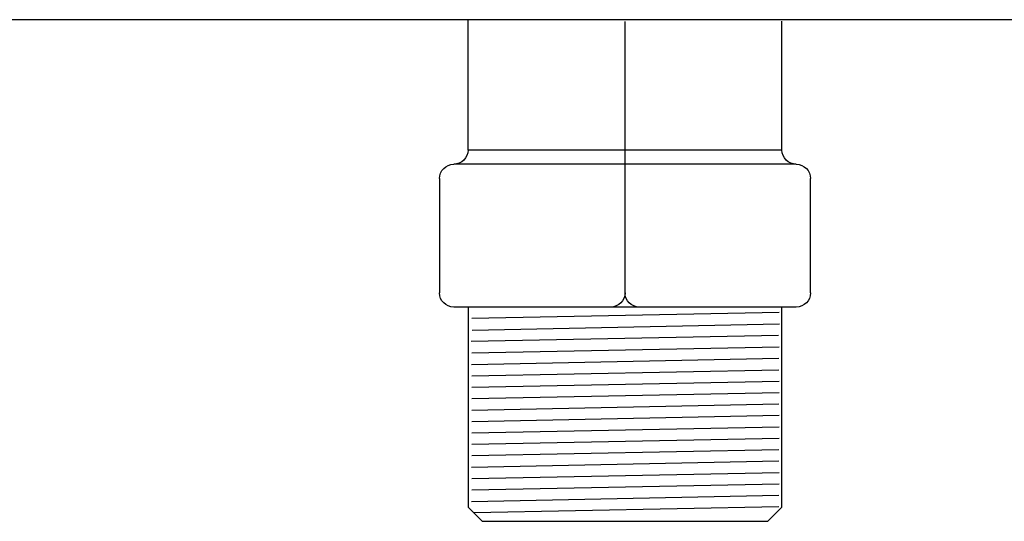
# Model space of a CAD drawing. Header units: centimetres. Extents: x 22052 to 56535, y 76485 to 78519.
# Tile 100 of 235: x 38323.27 to 38333.88, y 77301.98 to 77307.38. Entities that reach past the tile are written whole.
import ezdxf

# ---------------------------------------------------------------- set-up
doc = ezdxf.new("R2010")
doc.units = ezdxf.units.CM
doc.layers.add('$_urządzenia', color=250, linetype='Continuous')
doc.linetypes.add('CPFLEX', pattern='A,0.0001,-0.2,[131,LTYPESHP.SHX,S=0.2,R=0,X=-0.2,Y=0],-0.4,[131,LTYPESHP.SHX,S=0.2,R=180,X=0.2,Y=0],-0.2', length=0.8001)

# ---------------------------------------------------------------- blocks, each defined once
blk = doc.blocks.new('A$C46FA06C3')
at = {"layer": '$_urządzenia', "linetype": 'Continuous'}
for p, q in [((1410.988, 573.721), (1852.988, 573.721)), ((1620.988, 564.596), (1620.988, 573.623)), ((1631.988, 554.596), (1631.988, 573.596)), ((1620.988, 564.596), (1642.988, 564.596)), ((1619.988, 563.596), (1643.988, 563.596)), ((1643.988, 563.596), (1643.988, 563.596)), ((1618.988, 554.596), (1618.988, 562.596)), ((1644.988, 562.596), (1644.988, 554.596)), ((1619.988, 553.596), (1643.988, 553.596)), ((1621.19, 553.218), (1642.721, 552.788)), ((1621.165, 552.393), (1642.696, 551.963)), ((1621.232, 551.606), (1642.763, 551.176)), ((1621.183, 550.797), (1642.715, 550.367)), ((1621.209, 549.992), (1642.741, 549.562)), ((1621.201, 549.188), (1642.732, 548.758)), ((1621.193, 548.396), (1642.724, 547.966)), ((1621.195, 547.598), (1642.727, 547.168)), ((1621.197, 546.793), (1642.729, 546.363)), ((1621.188, 545.998), (1642.719, 545.568)), ((1621.193, 545.195), (1642.725, 544.765)), ((1621.193, 544.395), (1642.725, 543.966)), ((1621.199, 543.599), (1642.731, 543.169)), ((1621.207, 542.797), (1642.738, 542.368)), ((1621.191, 541.995), (1642.722, 541.565)), ((1621.194, 541.195), (1642.725, 540.765)), ((1621.209, 540.398), (1642.74, 539.969)), ((1620.988, 539.596), (1621.988, 538.596)), ((1621.22, 539.606), (1642.572, 539.179)), ((1642.988, 539.596), (1641.988, 538.596)), ((1641.988, 538.596), (1621.988, 538.596))]:
    blk.add_line(p, q, dxfattribs=at)
at = {"layer": '$_urządzenia'}
blk.add_line((1642.988, 564.596), (1642.988, 573.721), dxfattribs=at)
at = {"layer": '$_urządzenia', "linetype": 'CPFLEX'}
for p, q in [((1620.988, 539.596), (1620.988, 553.596)), ((1642.988, 553.596), (1642.988, 539.596))]:
    blk.add_line(p, q, dxfattribs=at)
at = {"layer": '$_urządzenia', "linetype": 'Continuous'}
for centre, start, end in [((1619.988, 564.596), 270, 0), ((1643.988, 564.596), 180, 270), ((1619.988, 562.596), 90, 180), ((1643.988, 562.596), 0, 90), ((1619.988, 554.596), 180, 270), ((1630.988, 554.596), 270, 0), ((1632.988, 554.596), 180, 270), ((1643.988, 554.596), 270, 0)]:
    blk.add_arc(centre, 1, start, end, dxfattribs=at)

msp = doc.modelspace()

# ---------------------------------------------------------------- block references
at = {"xscale": -0.1538463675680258, "yscale": 0.1538463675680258, "zscale": 0.1538463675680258}
msp.add_blockref('A$C46FA06C3', (38580.871, 77219.116), dxfattribs=at)

doc.saveas('drawing.dxf')
